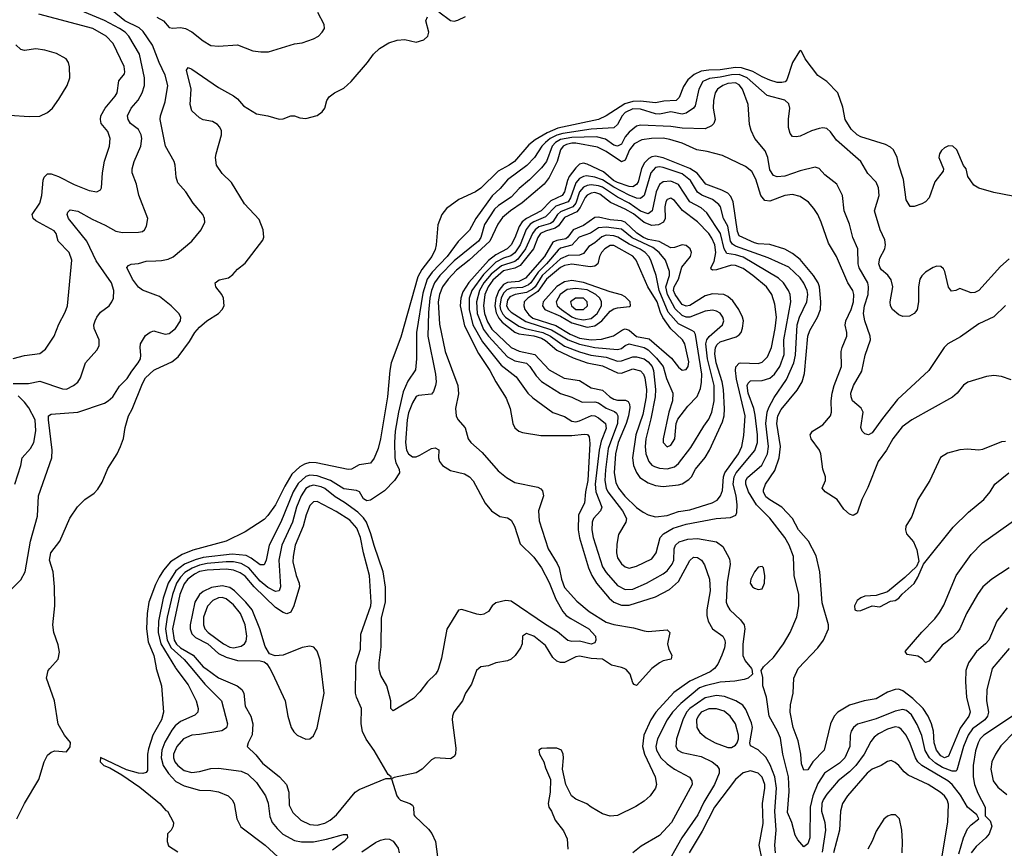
# Model space of a CAD drawing. Header units: inches. Extents: x 884549 to 1028252, y 526810 to 653624.
# Tile 221 of 256: x 959284 to 964464, y 569054 to 573416. Entities that reach past the tile are written whole.
import ezdxf

# ---------------------------------------------------------------- set-up
doc = ezdxf.new("R2010")
doc.units = ezdxf.units.IN
doc.header["$MEASUREMENT"] = 0
for name, color, linetype in [('A9556', 7, 'Continuous'), ('A9557', 7, 'Continuous'), ('A9566', 7, 'Continuous'), ('A9567', 7, 'Continuous')]:
    doc.layers.add(name, color=color, linetype=linetype)

msp = doc.modelspace()

# ---------------------------------------------------------------- linework, layer by layer
at = {"layer": 'A9556', "color": 5, "elevation": 2120}
for points in [[(959268.7, 569210), (959308.7, 569290), (959384.5, 569415.5), (959413.2, 569510), (959430, 569544.7), (959450, 569560.7), (959470, 569567.7), (959530, 569562.4), (959550, 569588.2), (959550.9, 569610.9), (959519.6, 569650), (959487.3, 569707.3), (959466.6, 569830), (959425.2, 569950), (959434, 569990), (959442.7, 570000)], [(960000, 569677.8), (959983.9, 569650), (959962, 569578), (959957.5, 569550), (959956.7, 569463.3), (959950, 569453.2), (959932.8, 569447.2), (959910, 569449.4), (959846.6, 569466.6), (959710, 569531.5), (959708.2, 569510), (959727.3, 569490), (959758.4, 569478.4), (959821.1, 569441.1), (959915.6, 569375.6), (960000, 569307.1)]]:
    msp.add_lwpolyline(points, dxfattribs=at)
at = {"layer": 'A9557', "color": 5}
for points, elevation in [([(959250, 571501), (959330, 571501.6), (959390, 571512.5), (959510, 571473), (959530, 571470.2), (959568, 571490), (959590, 571507.9), (959604, 571530), (959629.7, 571610), (959690, 571677.1), (959701.5, 571698.5), (959702.8, 571730), (959675.3, 571790), (959674.3, 571810), (959681.1, 571830), (959690, 571850.3), (959710, 571875.6), (959754.8, 571910), (959769.7, 571930), (959777.1, 571950), (959779.8, 571990), (959766.5, 572030), (959686.9, 572146.9), (959637.9, 572250), (959540.7, 572370), (959533.5, 572390), (959537.3, 572402.7), (959550, 572414.7), (959590, 572408.5), (959665, 572365), (959734.2, 572334.2), (959790, 572302.7), (959824.7, 572295.3), (959910, 572296.9), (959930, 572301.2), (959941, 572310), (959951.7, 572328.3), (959957.7, 572370), (959911.3, 572491.3), (959898.7, 572550), (959875.8, 572610), (959875.9, 572630), (959886.5, 572670), (959921.5, 572750), (959926, 572790), (959923.1, 572810), (959910, 572837.7), (959867.8, 572870), (959854.6, 572890), (959851.6, 572910), (959870.6, 572950), (959907, 572993), (959929.3, 573030), (959940.9, 573070), (959940.9, 573110), (959914.5, 573234.5), (959858.5, 573330), (959839.1, 573350), (959810, 573369.6), (959730, 573411.8), (959604.1, 573464.1)], 2160), ([(960000, 573236.7), (959982.2, 573282.2), (959933.5, 573353.5), (959912.4, 573372.4), (959837.2, 573410), (959770, 573463.4)], 2140), ([(959250, 571633.1), (959310, 571647.9), (959390, 571658.4), (959419.2, 571680.8), (959466, 571750), (959490, 571813), (959523.7, 571876.3), (959535.6, 571910), (959558, 572150), (959544.4, 572190), (959487.3, 572250), (959475.7, 572290), (959465, 572305), (959370, 572356.5), (959354.5, 572370), (959349.8, 572390), (959390.5, 572450), (959401.4, 572490), (959408.4, 572571.6), (959413.6, 572586.4), (959430, 572603.9), (959450, 572604.4), (959488.9, 572591.1), (959570, 572548.8), (959650, 572516.5), (959690, 572509.1), (959710, 572520.5), (959714.8, 572530), (959719.9, 572610), (959730, 572671), (959757.3, 572750), (959761, 572790), (959747.7, 572827.7), (959713.6, 572870), (959708.7, 572890), (959711.1, 572910), (959733.5, 572950), (959787.2, 573012.8), (959796.2, 573030), (959806.6, 573093.4), (959836.2, 573130), (959838, 573142), (959834.3, 573170), (959776.9, 573290), (959738.7, 573330), (959668.7, 573370), (959385.3, 573445.3)], 2180), ([(959230, 572913.3), (959334.2, 572905.8), (959390, 572908.8), (959430, 572926.9), (959456.8, 572950), (959490, 572997.7), (959533.3, 573070), (959547.8, 573110), (959546.9, 573166.9), (959540.4, 573190), (959528.4, 573210), (959477.8, 573237.8), (959416.1, 573256.1), (959370, 573262.4), (959310, 573254.2), (959290, 573259.6), (959264.2, 573284.2)], 2220), ([(960000, 571966.3), (959930, 571992.4), (959910, 572007.3), (959878.3, 572050), (959848.5, 572111.5), (959857.2, 572122.8), (959871.3, 572128.7), (959910, 572132.8), (959950, 572144.4), (960000, 572146.5)], 2140), ([(959232.8, 570410), (959290, 570467.2), (959313.5, 570510), (959340.7, 570670), (959377.9, 570802.1), (959382.9, 570910), (959453.5, 571110), (959454.8, 571150), (959435, 571310), (959436, 571330), (959450, 571340.2), (959590.8, 571349.2), (959730, 571397.6), (959750, 571408.7), (959773.6, 571430), (959810, 571486.7), (959850, 571527.9), (959873.7, 571566.3), (959908.4, 571610), (959919.5, 571630), (959922, 571650), (959917.7, 571690), (959920.6, 571710), (959947, 571753), (959970, 571770.2), (959990, 571778.2), (960000, 571775.2)], 2140), ([(959442.7, 570000), (959486, 570050), (959492.9, 570087.1), (959485.9, 570125.9), (959464.7, 570190), (959458.4, 570230), (959469.6, 570330.4), (959468.2, 570430), (959461.1, 570510), (959441.8, 570570), (959447.3, 570610), (959494.8, 570670), (959548.6, 570791.4), (959588.5, 570851.6), (959627, 570890), (959676.1, 570923.9), (959695.2, 570944.8), (959718.1, 570981.9), (959747.2, 571052.8), (959796.2, 571130), (959814, 571170), (959829.6, 571210.4), (959838.4, 571270), (959856.3, 571330), (959875.2, 571364.8), (959930, 571501.5), (959945.5, 571530), (959990, 571571.2), (960000, 571575.9)], 2120), ([(959258.5, 570970), (959289.8, 571069.8), (959298, 571110), (959340.8, 571159.2), (959358.1, 571190), (959369.2, 571250.8), (959364.8, 571310), (959332.9, 571372.9), (959310, 571403.1), (959276, 571436)], 2160), ([(960000, 570445.9), (959998, 570442), (959963, 570350), (959954.8, 570290), (959951.4, 570210), (959961, 570141), (959990.2, 570069.8), (960000, 570014.3)], 2120)]:
    msp.add_lwpolyline(points, dxfattribs=dict(at, elevation=elevation))
at = {"layer": 'A9566', "color": 5}
for points, elevation in [([(960002.8, 570000), (960030.3, 569910), (960040.3, 569770), (960030, 569729.6), (960000, 569677.8)], 2120), ([(960105.8, 570000), (960170, 569914), (960213.1, 569830), (960223.8, 569790), (960220.7, 569770), (960205.6, 569754.4), (960130, 569720.8), (960101.8, 569698.2), (960084.1, 569675.9), (960047.8, 569612.2), (960032.8, 569570), (960027.8, 569530), (960038.9, 569490), (960067.2, 569447.2), (960105.7, 569405.7), (960150, 569382.6), (960230, 569360.1), (960290, 569358.7), (960330, 569351.8), (960381.3, 569330), (960402.6, 569310), (960412.7, 569290), (960426.3, 569210), (960447.8, 569167.8), (960576.2, 569070), (960642, 569010)], 2140), ([(960189.9, 570000), (960258.7, 569918.7), (960346.6, 569830), (960378, 569710), (960372.2, 569687.8), (960347.3, 569672.7), (960230, 569652.5), (960190, 569649.9), (960146.3, 569630), (960110.7, 569590), (960093.9, 569550), (960093, 569530), (960100.7, 569510), (960115.5, 569490), (960150, 569464.5), (960190, 569453), (960230, 569458.2), (960290, 569474.3), (960330, 569475.3), (960450, 569460.1), (960484.4, 569444.4), (960530, 569401.1), (960577.8, 569330), (960591.7, 569291.7), (960600.7, 569220.7), (960612.3, 569190), (960638.1, 569158.1), (960669.2, 569129.2), (960730, 569094.7), (960767.4, 569087.4), (960830, 569088), (960898.5, 569101.5), (960987, 569127), (961007.1, 569127.1), (961008.7, 569110), (960991.3, 569090), (960930, 569044.1)], 2160), ([(960263.7, 570000), (960330, 569951.3), (960428.2, 569910), (960452.1, 569890), (960463.3, 569870), (960470, 569801.6), (960500.1, 569750), (960510.6, 569710), (960508.2, 569651.8), (960486, 569610), (960481.5, 569590), (960526.4, 569546.4), (960562, 569502), (960651.8, 569430), (960688.7, 569390), (960700.4, 569350), (960702, 569282), (960722.1, 569242.1), (960762.9, 569202.9), (960810, 569178.7), (960850, 569175.5), (960890, 569185.7), (960918.4, 569201.6), (960951.3, 569230), (961050, 569349.1), (961070, 569364.2), (961210, 569421.6), (961238, 569422), (961238, 569430), (961222, 569442), (961150, 569568.3), (961107.7, 569627.7), (961088.1, 569668.1), (961081.3, 569710), (961083.2, 569790), (961056.1, 569850), (961051.6, 569870), (961052.5, 570000)], 2180), ([(960599.5, 570000), (960614.6, 569974.6), (960681.2, 569830), (960694.4, 569750), (960712.8, 569690), (960726.5, 569666.5), (960744, 569650), (960790, 569628.1), (960810, 569630.3), (960830, 569646.7), (960850, 569688.4), (960885.4, 569870), (960870.4, 570000)], 2220), ([(961486.9, 570000), (961483.8, 569990), (961472.1, 569970), (961429, 569930), (961390, 569877), (961356.5, 569843.5), (961250, 569777.2), (961237.2, 569790), (961237.4, 569830), (961216.4, 569910), (961184.3, 569964.3), (961176.8, 569990), (961176.3, 570000)], 2160), ([(961699.5, 570000), (961688.2, 569990), (961662, 569918), (961629, 569870), (961614.3, 569830), (961567.6, 569770), (961561.8, 569750), (961560.2, 569730), (961578.6, 569581.4), (961576.5, 569550), (961570, 569538), (961550, 569525.4), (961470, 569529.7), (961450, 569520.5), (961402, 569470), (961370, 569450.9), (961253.7, 569426.3), (961241, 569419), (961269.2, 569330), (961277.4, 569317.4), (961287.7, 569307.7), (961336.3, 569290), (961350, 569280.4), (961356.5, 569270), (961358.5, 569230), (961362.6, 569222.6), (961434.3, 569154.3), (961452, 569132), (961471.8, 569090), (961483.2, 569010)], 2180), ([(962938.9, 570000), (962916.6, 569983.4), (962810, 569933.3), (962725.3, 569874.7), (962630.5, 569770), (962604.2, 569730), (962568.1, 569650), (962560.6, 569590), (962572, 569550), (962627.3, 569430), (962634.2, 569390), (962629.2, 569370), (962601.3, 569330), (962570, 569301.5), (962526.6, 569273.4), (962430, 569227), (962390, 569222.5), (962350, 569235), (962291.3, 569270), (962268.8, 569288.8), (962210, 569312.6), (962186.6, 569330), (962156.8, 569390), (962139.7, 569470), (962146, 569530), (962143.6, 569550), (962134.5, 569570), (962110, 569580.7), (962058, 569582), (962030, 569579.3), (962016, 569570), (962019.1, 569550), (962042.4, 569510), (962050, 569478), (962076.1, 569416.1), (962075.3, 569350), (962063.8, 569290), (962068.4, 569270), (962081.6, 569250), (962101.6, 569201.6), (962145.5, 569145.5), (962164.8, 569104.8), (962168.7, 569050)], 2220), ([(962609.5, 570000), (962530, 569910.9), (962516.4, 569916.4), (962510, 569924.5), (962495.8, 569970), (962475.6, 569995.6), (962464.8, 570000)], 2180), ([(963134.6, 570000), (963137, 569997), (963139.1, 569970), (963117.3, 569950), (963096.5, 569943.5), (963046.5, 569933.5), (962970, 569928.1), (962890, 569909.6), (962861.5, 569898.5), (962763, 569817), (962719, 569770), (962690.6, 569730), (962640.3, 569630), (962631.3, 569590), (962634, 569570), (962657.4, 569530), (962690, 569498.5), (962730, 569471), (962808.8, 569428.8), (962821.2, 569410), (962821.4, 569390), (962712.7, 569190), (962650, 569122), (962554.4, 569065.6), (962510, 569029.7)], 2240), ([(964401, 570000), (964400.6, 569999.4), (964372.7, 569890), (964371.6, 569830), (964381, 569770), (964376.8, 569750), (964361.5, 569730), (964297.5, 569682.5), (964273.7, 569650), (964250.3, 569590), (964215.3, 569464.7), (964210, 569460.2), (964190, 569459.9), (964139.8, 569479.8), (964102, 569502), (964071.7, 569530), (964048.9, 569568.9), (964030, 569648.7), (964006.4, 569706.4), (963976.6, 569756.6), (963950, 569779.4), (963930, 569784.1), (963890, 569776.6), (963790, 569735.1), (963692.4, 569707.6), (963670.9, 569690), (963658.6, 569670), (963653.3, 569650), (963651.4, 569590), (963625, 569530), (963597.7, 569502.3), (963518.8, 569450), (963484, 569396), (963457.5, 569330), (963443, 569270), (963440.6, 569110), (963430, 569078.3), (963410, 569062), (963378, 569098), (963363.9, 569123.9), (963347.2, 569190), (963323.3, 569243.3), (963332.9, 569352.9), (963329.5, 569430), (963299.4, 569550), (963286.5, 569633.5), (963271.7, 569670), (963227, 569750), (963214.2, 569850), (963194.6, 569910), (963193.6, 569953.6), (963186, 569990), (963192.2, 570000)], 2240), ([(964266.1, 570000), (964262.6, 569990), (964259.8, 569930), (964265.9, 569850), (964285.1, 569770), (964277.3, 569750), (964232.9, 569687.1), (964170, 569539.9), (964150, 569530.4), (964130, 569541.1), (964108.2, 569570), (964095.5, 569610), (964091.2, 569671.2), (964082, 569710), (964064.3, 569750), (964037.7, 569790), (963983, 569843), (963930, 569883.7), (963910, 569892.1), (963890.6, 569890.6), (963850, 569875.2), (963790, 569840.2), (963726.8, 569830), (963650, 569808.4), (963588, 569770), (963569.4, 569750), (963550.8, 569710), (963517.2, 569570), (963457.6, 569510), (963430, 569466.9), (963410, 569464.7), (963397.9, 569497.9), (963393.2, 569550), (963379.4, 569619.4), (963353.1, 569690), (963337.9, 569770), (963340.2, 569810), (963353.1, 569870), (963357.6, 569950), (963379.5, 570000)], 2220), ([(963260.4, 569030), (963257.3, 569070), (963263.8, 569150), (963256.9, 569250), (963265.6, 569370), (963257, 569430), (963233.1, 569493.1), (963210, 569533.6), (963170, 569572.5), (963130, 569593.3), (963125.9, 569610), (963139.6, 569690), (963135, 569715), (963105.3, 569785.3), (963088.1, 569808.1), (963051.9, 569830), (962992.8, 569852.8), (962950, 569858.6), (962890, 569846), (962810.1, 569790), (962792, 569770), (962772.7, 569730), (962739.8, 569630), (962735.8, 569590), (962747.3, 569570), (962770, 569558.1), (962870, 569537.5), (962928.1, 569510), (962952.2, 569490), (962958.9, 569478.9), (962963.8, 569470), (962964.2, 569450), (962940.3, 569390), (962883.8, 569296.2), (962851.4, 569230), (962767.2, 569110), (962675.8, 568944.2)], 2260), ([(964507.7, 569750), (964357.4, 569650), (964337.1, 569630), (964326.4, 569610), (964313.6, 569566.4), (964299.9, 569490), (964300.1, 569430), (964308.2, 569390), (964324.4, 569344.4), (964363, 569270), (964364.2, 569224.2), (964390, 569198), (964398.8, 569170), (964384.3, 569130), (964368.1, 569110), (964315.8, 569064.2), (964289.4, 569030.6)], 2260), ([(964225.6, 569025.6), (964249.3, 569110), (964270, 569155.9), (964290, 569178.2), (964329.7, 569210), (964319.7, 569230), (964270, 569270.5), (964234.5, 569334.5), (964190, 569390.8), (964166.9, 569410), (964030.2, 569490.2), (964008.7, 569508.7), (963996.8, 569530), (963970, 569606.6), (963947.6, 569650), (963921, 569681), (963910, 569689.2), (963890, 569693.9), (963850, 569680.4), (963803.1, 569656.9), (963780.1, 569639.9), (963762.9, 569617.1), (963727.6, 569550), (963683.6, 569490), (963650, 569455.9), (963590.7, 569410), (963530, 569339.9), (963511, 569310), (963504.7, 569290), (963503.2, 569250), (963520.2, 569190), (963523.5, 569150), (963505.7, 569034.3)], 2260), ([(964520.9, 569670), (964446, 569594), (964417.4, 569550), (964398.5, 569510), (964392.8, 569470), (964406.4, 569410), (964430, 569376.2), (964477.6, 569337.6)], 2280), ([(964133.4, 568993.4), (964167.6, 569192.5), (964170, 569286), (964163.2, 569310), (964149.8, 569330), (964127.6, 569350), (964064.5, 569390), (963959.3, 569439.3), (963937, 569457), (963909.8, 569490), (963890, 569506.6), (963870, 569516.1), (963850, 569510.9), (963816.9, 569490), (963770.1, 569469.9), (963742.2, 569450), (963639.8, 569330), (963613.8, 569290), (963602.9, 569250), (963596.9, 569150), (963565.1, 569030)], 2280), ([(963190, 568993.1), (963174.2, 569070), (963195.6, 569184.4), (963191.6, 569290), (963204.9, 569370), (963204, 569390), (963190, 569428.1), (963170, 569449.2), (963130, 569462.3), (963090, 569451.4), (963050, 569417), (962939.9, 569270), (962875.2, 569144.8), (962806.3, 569030)], 2280), ([(960000, 569307.1), (960021, 569290), (960053.7, 569253.7), (960062, 569250), (960094, 569190), (960092, 569170), (960082, 569150), (960062, 569130), (960059.5, 569090), (960067.5, 569067.5), (960115.8, 569035.8)], 2120), ([(963927.4, 569030), (963929.1, 569089.1), (963924.6, 569150), (963912.5, 569210), (963891.5, 569230), (963870, 569230.6), (963850, 569222.8), (963830, 569207.6), (963790, 569144.7), (963769.1, 569090.9), (963745.6, 569050)], 2320), ([(961084.9, 569035.1), (961155.8, 569084.2), (961182.6, 569097.4), (961210, 569103.9), (961230, 569101.4), (961250, 569091.2), (961275.1, 569055.1), (961280.7, 569030)], 2160)]:
    msp.add_lwpolyline(points, dxfattribs=dict(at, elevation=elevation))
at = {"layer": 'A9566', "color": 5, "elevation": 2280}
msp.add_lwpolyline([(962950, 569789.1), (962910, 569788.3), (962870.1, 569770), (962853, 569750), (962844.6, 569730), (962847.2, 569690), (962863.1, 569663.1), (962895.9, 569635.9), (962942.8, 569610), (963010, 569584.6), (963030, 569584.2), (963050, 569596.4), (963059.5, 569610), (963066.9, 569630), (963066.5, 569650), (963049.4, 569710), (963021.8, 569750), (962990, 569775.1)], close=True, dxfattribs=at)
at = {"layer": 'A9567', "color": 5}
for points, elevation in [([(961490, 573456.8), (961550, 573411.5), (961570, 573408.4), (961590, 573412.8), (961630, 573433)], 2120), ([(960000, 571575.9), (960084.5, 571615.5), (960118.6, 571641.4), (960177.9, 571722.1), (960206.4, 571770), (960230, 571797.5), (960268.5, 571831.5), (960330.2, 571869.7), (960349.3, 571890), (960359.5, 571910), (960356.8, 571950), (960348.5, 571968.5), (960316.9, 572010), (960312.3, 572030), (960334, 572046), (960382.8, 572057.2), (960406.2, 572073.8), (960430, 572102), (960470, 572134.9), (960564.2, 572255.8), (960568.5, 572271.5), (960565.1, 572310), (960544, 572364), (960466.7, 572446.7), (960398.2, 572558.2), (960350, 572606.3), (960320.3, 572650), (960314, 572690), (960317.2, 572710), (960346.6, 572810), (960346, 572830), (960336.9, 572850), (960324.1, 572864.1), (960299.5, 572879.5), (960250, 572888.5), (960230, 572898.4), (960190, 572935.3), (960182, 572970), (960186.6, 573050), (960162.4, 573150), (960170, 573164), (960190, 573154.6), (960330, 573058.4), (960410, 573015.5), (960430, 572999.1), (960461.6, 572961.6), (960530, 572920.5), (960590, 572910.3), (960650, 572892), (960670, 572893.7), (960711, 572909), (960730, 572909.1), (960758.6, 572898.6), (960790, 572895.3), (960850, 572911.4), (960875.9, 572930), (960889.9, 572950), (960899.8, 572990), (960912.3, 573010), (960939.7, 573030), (960990, 573056.2), (961028.6, 573090), (961114.6, 573190), (961144.9, 573235.1), (961176.6, 573263.4), (961226.2, 573293.8), (961270, 573307.9), (961310, 573311.4), (961370, 573298), (961410, 573310.4), (961430.9, 573330), (961436.4, 573350), (961421.8, 573410), (961429.9, 573430.1)], 2120), ([(960006, 573430), (960040.2, 573410), (960070, 573375.2), (960090, 573370.8), (960130, 573374.5), (960156.9, 573370), (960190, 573351.6), (960250, 573304.9), (960290, 573280.5), (960330, 573275.9), (960430, 573283.2), (960510, 573251.8), (960553.5, 573246.5), (960592.5, 573247.5), (960730, 573288), (960770, 573294), (960830, 573315.8), (960857, 573330), (960876.2, 573350), (960887.6, 573370), (960886.6, 573390), (960853.1, 573453.1)], 2140), ([(964510, 572487.4), (964410, 572507), (964330, 572529.6), (964304.1, 572544.1), (964272.3, 572590), (964263.7, 572630), (964250, 572649.2), (964215.4, 572730), (964194.5, 572750), (964170, 572752.3), (964150, 572742), (964133.2, 572726.8), (964124, 572710), (964120.7, 572690), (964144.6, 572630), (964142, 572618), (964098.3, 572561.7), (964070, 572478.4), (964050, 572456.2), (964030, 572446.6), (963990, 572432.3), (963970, 572433.2), (963948.2, 572468.2), (963933.8, 572573.8), (963909.1, 572650), (963901.5, 572690), (963880.7, 572730), (963865.5, 572745.5), (963839.6, 572759.6), (963710, 572799.9), (963690, 572810.5), (963658.8, 572838.8), (963626.7, 572890), (963614.9, 572954.9), (963588.3, 573030), (963530, 573089.8), (963482.6, 573122.6), (963416.8, 573210), (963397, 573250), (963390, 573253.3), (963386.9, 573250), (963350, 573191), (963319.9, 573100.1), (963310.8, 573089.2), (963294.6, 573085.4), (963270, 573085.8), (963230, 573098), (963190, 573114.2), (963142.3, 573142.3), (963082, 573162), (963050, 573163.7), (962970, 573151.6), (962909.1, 573150.9), (962870, 573145.1), (962832.8, 573127.2), (962800.3, 573099.7), (962776, 573064), (962754.3, 573005.7), (962738.5, 572990), (962673.8, 572986.2), (962630, 572977.7), (962550, 572987.8), (962510, 572985.8), (962467.9, 572972.1), (962370, 572909.2), (962329.2, 572890), (962115.4, 572844.6), (962059.7, 572820.3), (961996.4, 572783.6), (961962.7, 572757.3), (961887.6, 572670), (961860.1, 572650), (961801.4, 572618.6), (961710, 572528.5), (961682, 572510), (961594.9, 572470), (961530, 572422.6), (961505.6, 572390), (961484.6, 572335.4), (961476.2, 572230), (961470, 572205.7), (961452.1, 572170), (961399.5, 572100.5), (961378.6, 572061.4), (961290, 571745.1), (961238.4, 571610), (961230.8, 571569.2), (961219.8, 571430), (961182.7, 571210), (961170, 571159.3), (961150, 571107.3), (961130, 571080.9), (961070, 571072.7), (961030.4, 571049.6), (961012.2, 571047.8), (960843.2, 571083.2), (960810, 571084.1), (960783.1, 571076.9), (960757.7, 571062.3), (960716.8, 571023.2), (960679, 570961), (960630, 570862.2), (960590, 570806), (960570, 570785.4), (960470, 570719.5), (960370.7, 570670), (960195.9, 570624.1), (960138.6, 570601.4), (960078.1, 570561.9), (960041.2, 570518.8), (960018.3, 570481.7), (960000, 570445.9)], 2120), ([(960000, 572146.5), (960030, 572147.8), (960064.9, 572155.1), (960091.9, 572168.1), (960190, 572250.2), (960238.3, 572310), (960258.7, 572350), (960257.4, 572370), (960248.2, 572390), (960196.9, 572450), (960158.7, 572510), (960117.1, 572557.1), (960106.7, 572586.7), (960103, 572650), (960096.8, 572670), (960051.8, 572750), (960022.8, 572890), (960025.2, 572910), (960050, 572983), (960064.1, 573070), (960050, 573124.2), (960018.3, 573190), (960000, 573236.7)], 2140), ([(964490, 572156.8), (964443.9, 572116.1), (964330, 571990.9), (964310, 571980.3), (964290, 571977.6), (964230, 572000.7), (964210, 571989.6), (964186, 571986), (964170, 572008.7), (964151.5, 572090), (964144.2, 572104.2), (964130, 572117), (964110, 572118.7), (964090, 572111.1), (964050, 572087.4), (964030, 572066.9), (964020.6, 572050), (964012.5, 572010), (964013.5, 571930), (964005.2, 571890), (963999.4, 571880.6), (963990.7, 571869.3), (963965.2, 571854.8), (963930, 571852.9), (963910, 571861.7), (963877.1, 571890), (963865.4, 571910), (963863.6, 571930), (963878.2, 572010), (963870, 572046.4), (963851.2, 572071.2), (963819, 572099), (963810.5, 572110), (963804.5, 572130), (963810, 572160.3), (963835.8, 572210), (963839.9, 572230), (963836.4, 572256.4), (963810.7, 572310), (963781.8, 572410), (963805.9, 572490), (963802.6, 572530), (963790, 572560.5), (963746.8, 572606.8), (963708.8, 572670), (963582, 572782), (963550, 572825.6), (963530, 572843.1), (963510, 572846.3), (963490, 572843.2), (963450, 572831.5), (963390, 572803.5), (963370, 572798.7), (963350, 572800.5), (963337.1, 572817.1), (963329.1, 572849.1), (963328.3, 572891.7), (963336.8, 572950), (963330, 572972.4), (963310, 572992.2), (963216.3, 573016.3), (963112.2, 573110), (963070, 573126.7), (963030, 573126.3), (962970, 573112.8), (962913.9, 573106.1), (962877.8, 573090), (962857.3, 573050), (962837.4, 572962.6), (962828.8, 572950), (962790, 572924.6), (962770, 572918.6), (962709.2, 572930.8), (962650, 572918.1), (962630, 572920.2), (962550, 572945.1), (962510, 572947.1), (962470, 572927.7), (962454.4, 572910), (962430, 572865), (962410, 572847), (962290, 572839.1), (962142.5, 572817.5), (962110, 572808.7), (962075, 572790), (962049.8, 572770), (962030.7, 572750), (961992.3, 572690), (961952, 572648), (961850, 572572.2), (961812.8, 572527.2), (961770, 572488.8), (961684.3, 572370), (961650, 572307.4), (961590.9, 572249.1), (961533.2, 572170), (961453.7, 572086.3), (961427.8, 572050), (961404.4, 571975.5), (961372.1, 571770), (961371.8, 571630), (961366.4, 571573.6), (961326.8, 571513.2), (961302.4, 571457.6), (961276.9, 571350), (961260.2, 571250), (961255.7, 571190), (961257.2, 571110), (961262.8, 571082.8), (961280.1, 571050), (961282.6, 571030), (961256.4, 570990), (961203.4, 570936.6), (961130, 570887), (961110, 570883.1), (961093.3, 570893.3), (961071.3, 570930), (961056.9, 570936.9), (960990, 570947.1), (960919.9, 570990), (960850, 571015), (960810, 571017.9), (960790, 571010.5), (960750, 570974.7), (960722.6, 570930), (960658.3, 570770), (960596.9, 570650), (960581.6, 570570), (960570, 570546.2), (960550, 570547.1), (960502.1, 570582.1), (960474.9, 570594.9), (960402.6, 570602.6), (960250, 570585.1), (960206.6, 570573.4), (960150.6, 570549.4), (960106, 570514), (960066.2, 570450), (960039.3, 570370), (960013.7, 570250), (960012.2, 570190), (960027, 570130), (960103.3, 570003.3), (960105.8, 570000)], 2140), ([(964470, 571912.1), (964410, 571852.1), (964330, 571815), (964234, 571746), (964167.4, 571710), (964148.9, 571690), (964067.6, 571570), (963902.6, 571417.4), (963823, 571317), (963770, 571241.4), (963750, 571229.9), (963730, 571235.8), (963716.9, 571250), (963709.7, 571270), (963722.3, 571350), (963711.7, 571371.7), (963666.6, 571410), (963658.4, 571430), (963657.9, 571450), (963670.6, 571490), (963715, 571565), (963731.7, 571650), (963760.2, 571730), (963759.4, 571750), (963729.9, 571830), (963723.8, 571870), (963729.6, 571910), (963748, 571970), (963750.5, 572010), (963745.9, 572030), (963701.7, 572110), (963695.5, 572130), (963693.7, 572210), (963667.1, 572270), (963650, 572338.7), (963621.2, 572410), (963612.7, 572490), (963583.9, 572550), (963519.8, 572599.8), (963490, 572633), (963470, 572640.4), (963390, 572620.2), (963310, 572592.7), (963270, 572588.2), (963250, 572596.4), (963230, 572624.7), (963219.9, 572690), (963206, 572726), (963152.6, 572790), (963132.1, 572832.1), (963124.4, 572864.4), (963117.3, 572970), (963086.4, 573050), (963070, 573073.3), (963050, 573082.7), (963010, 573079.3), (962983.5, 573070), (962955, 573050), (962942.8, 573030), (962934.7, 572990), (962932.3, 572950), (962943, 572890), (962940.1, 572879.9), (962936.5, 572870), (962923.1, 572856.9), (962890, 572841), (962770, 572844.3), (962710, 572853.7), (962550, 572861.2), (962530, 572854.7), (962490, 572823.2), (962470, 572798.4), (962450, 572761.1), (962430, 572749.3), (962410, 572755.6), (962366.4, 572786.4), (962319.6, 572799.6), (962190, 572796.2), (962130, 572784.9), (962103.1, 572770), (962085.7, 572750), (962056.6, 572670), (962030, 572635.8), (961967.3, 572572.7), (961912.9, 572527.1), (961870, 572481.2), (961802.6, 572437.4), (961782.2, 572417.8), (961730, 572338.5), (961711, 572270), (961698.9, 572250), (961570, 572145.9), (961495, 572070), (961467.1, 572030), (961450.7, 571990), (961442.5, 571950), (961435, 571875), (961431.4, 571750), (961471.8, 571550), (961475.1, 571510), (961471.8, 571490), (961460.9, 571459.1), (961450, 571444.5), (961382.3, 571437.7), (961370, 571431.5), (961350, 571399.8), (961330, 571346.4), (961322.1, 571310), (961313.3, 571190), (961320.1, 571150), (961329.1, 571130), (961350, 571114.8), (961370, 571115.3), (961390, 571123), (961450, 571158.3), (961470, 571161.6), (961490, 571152), (961486.8, 571110), (961492.4, 571090), (961509.5, 571070), (961550, 571043.4), (961624.5, 571024.5), (961650, 571010.2), (961670, 570988.9), (961733.7, 570870), (961766.3, 570830), (961810, 570801.5), (961850, 570794.5), (961870, 570780.9), (961886.7, 570750), (961917.5, 570657.5), (961990, 570586.5), (962030, 570531.2), (962070, 570453.2), (962104.9, 570364.9), (962141.2, 570301.2), (962160.2, 570280.2), (962183.5, 570263.5), (962278.2, 570210), (962313.1, 570170), (962316.1, 570150), (962310, 570135.8), (962290, 570128.5), (962230, 570144.1), (962190, 570143.4), (962168.6, 570148.6), (962114.3, 570194.3), (962050, 570232.1), (961870, 570354.5), (961841.9, 570358.1), (961790, 570345.6), (961770, 570329.7), (961750, 570300.9), (961726.1, 570286.1), (961710, 570283.5), (961690, 570287.2), (961610, 570311.6), (961593, 570307), (961531.6, 570208.4), (961504.3, 570055.7), (961486.9, 570000)], 2160), ([(964499.8, 571519.8), (964450, 571537.4), (964410, 571543.5), (964370, 571538.4), (964271.8, 571508.2), (964250, 571491.2), (964216.1, 571450), (964191.8, 571428.2), (963977.7, 571310), (963926.6, 571273.4), (963878.2, 571210), (963845.4, 571150), (963800.5, 571090), (963746.2, 570953.8), (963714.8, 570890), (963690, 570818.4), (963670, 570806), (963650, 570812.6), (963620, 570840), (963586, 570890), (963522, 570930), (963506.3, 570950), (963523.1, 570990), (963524, 571010), (963509.8, 571049.8), (963498.9, 571130), (963492.7, 571150), (963447.5, 571210), (963443.7, 571230), (963455.4, 571250), (963510, 571283.5), (963550.5, 571330), (963555.7, 571350), (963554.1, 571410), (963558.5, 571450), (963569.6, 571490.4), (963608.1, 571590), (963606.7, 571670), (963610.6, 571690), (963635.4, 571750), (963635.8, 571770), (963627.6, 571807.6), (963629.9, 571830), (963659.2, 571890), (963671.2, 571930), (963673.1, 571970), (963668.2, 571990), (963641.3, 572030), (963582, 572170), (963538.7, 572238.7), (963501.3, 572350), (963483.4, 572390), (963462.8, 572422.8), (963434.7, 572454.7), (963390, 572484.6), (963350, 572495.1), (963310, 572491.2), (963230, 572461.3), (963204.6, 572464.6), (963183.6, 572490), (963156.9, 572576.9), (963136.3, 572616.3), (963103.5, 572643.5), (962981.6, 572701.6), (962901.7, 572721.7), (962847.4, 572730), (962770, 572765.7), (962705, 572785), (962670, 572791.8), (962608.7, 572791.3), (962556.9, 572783.1), (962517.6, 572762.4), (962493, 572730), (962470, 572677), (962450, 572666.9), (962370, 572721.9), (962324.7, 572744.7), (962210, 572765.6), (962190, 572766.7), (962160.4, 572759.6), (962142.9, 572750), (962129.3, 572730.7), (962111.4, 572670), (962090, 572623.6), (962070, 572585.2), (962043.4, 572550), (961928.1, 572451.9), (961866.1, 572410), (961825, 572375), (961799.8, 572340.2), (961757.9, 572250), (961649.7, 572150.3), (961582.4, 572097.6), (961538.6, 572050), (961509.2, 572010), (961493.1, 571970), (961486.3, 571930), (961493.6, 571813.6), (961523.1, 571670), (961590.1, 571490.1), (961592.9, 571447.1), (961577.7, 571370), (961581.3, 571330), (961590, 571311.8), (961628.2, 571268.2), (961644.4, 571210), (961657.1, 571190), (961717.5, 571137.5), (961800.9, 571040.9), (961845.2, 571005.2), (961890, 570979.1), (962010, 570955.4), (962026.8, 570946.8), (962035.5, 570935.5), (962040.2, 570910), (962013.4, 570830), (962017.9, 570777.9), (962065.1, 570630), (962112.7, 570552.7), (962122.2, 570530), (962134.2, 570470), (962150, 570426.5), (962215.6, 570355.6), (962280.4, 570300.4), (962370, 570244.5), (962410, 570231.9), (962514.1, 570214.1), (962570, 570198.3), (962590, 570195.9), (962690, 570204.7), (962704.7, 570190), (962693, 570130), (962700.1, 570100.1), (962714.9, 570070), (962711.8, 570050), (962670, 570040.3), (962650, 570030.7), (962610, 570000.6), (962609.5, 570000)], 2180), ([(963379.5, 570000), (963379.6, 570000.4), (963482.7, 570110), (963514, 570150), (963539.5, 570210), (963539.3, 570230), (963505.6, 570345.6), (963494.7, 570510), (963474, 570594), (963433.6, 570670), (963382.2, 570730), (963350.8, 570790), (963294.2, 570850), (963230, 570887.8), (963210, 570904.7), (963198.2, 570930), (963198.3, 570941.7), (963208.7, 570970), (963257.6, 571042.4), (963280.5, 571110), (963286.3, 571170), (963267.3, 571290), (963272.9, 571330), (963290, 571363.5), (963374.8, 571465.2), (963401.8, 571510), (963413.2, 571553.2), (963431, 571750), (963441.1, 571778.9), (963481.2, 571850), (963497.4, 571890), (963499.2, 571930), (963492.3, 572010), (963485, 572030), (963460.1, 572070), (963390, 572153.1), (963350, 572184.7), (963310, 572208.7), (963230, 572233.2), (963170, 572236.3), (963150, 572241.5), (963070, 572278.2), (963061.6, 572301.6), (963037.1, 572457.1), (963025.7, 572485.7), (963010, 572502.8), (962979.2, 572519.2), (962894.5, 572550), (962847.8, 572607.8), (962810, 572632.7), (962670, 572689.5), (962630, 572697.2), (962610, 572694.2), (962594.1, 572685.9), (962570, 572661), (962555.4, 572630), (962537.6, 572562.4), (962530, 572548.4), (962510, 572536.7), (962490, 572538.6), (962430, 572558.2), (962408.2, 572570), (962355.6, 572615.6), (962270, 572655.5), (962250, 572660.7), (962230, 572655.8), (962210, 572636.4), (962175.3, 572590), (962165.9, 572570), (962150.5, 572509.5), (962137.9, 572490), (962078, 572462), (962027.3, 572410), (961950.4, 572369.6), (961928.7, 572351.3), (961912.1, 572327.9), (961890, 572268.1), (961869.4, 572230), (961849.2, 572210), (961790, 572178.7), (961750, 572148.3), (961646.7, 572033.3), (961616.2, 571983.8), (961604.8, 571950), (961601.1, 571910), (961624.8, 571804.7), (961698.3, 571658.3), (961758.5, 571570), (961790, 571509), (961843.5, 571423.5), (961865.2, 571370), (961879.1, 571290), (961890, 571266.7), (961910, 571249.5), (961930, 571242.8), (962026.5, 571226.5), (962190, 571227.8), (962253.6, 571233.6), (962271.5, 571231.5), (962279.8, 571219.8), (962284.1, 571184.1), (962273.9, 570990), (962260.3, 570930), (962255.6, 570870), (962224.2, 570810), (962221.9, 570730), (962229, 570689), (962276.9, 570530), (962293.6, 570490), (962319.5, 570450), (962385.5, 570370), (962409.7, 570349.7), (962450, 570334), (962490, 570334.4), (962630, 570378.1), (962702.8, 570417.2), (962750, 570458.3), (962810, 570568.4), (962830, 570586.4), (962850, 570585.2), (962870.5, 570570.5), (962886.5, 570546.5), (962914.3, 570470), (962916.9, 570410), (962898.7, 570310), (962899.5, 570279.5), (962906.3, 570250), (962930.1, 570210.1), (962984.3, 570170), (962994.6, 570150), (962995.6, 570135.6), (962992.2, 570110), (962978.9, 570070), (962956.8, 570023.2), (962939.5, 570000.5), (962938.9, 570000)], 2220), ([(963192.2, 570000), (963198.4, 570010), (963250, 570058.9), (963302.9, 570130), (963338, 570190), (963372.6, 570272.6), (963383.4, 570330), (963382.7, 570390), (963358.9, 570490), (963355.3, 570590), (963333, 570650), (963310, 570689.9), (963230, 570791.8), (963161.3, 570861.3), (963119.5, 570930), (963104.3, 570970), (963105.4, 570990), (963114.2, 571005.8), (963188.4, 571071.6), (963218.9, 571130), (963224.1, 571170), (963210.5, 571290), (963216.7, 571350), (963225.1, 571374.9), (963253.5, 571426.5), (963318.4, 571521.6), (963357.2, 571610), (963365.2, 571650), (963375.2, 571810), (963386.9, 571850), (963426.3, 571930), (963431.4, 571970), (963427.9, 571990), (963410, 572028.3), (963390, 572057.4), (963330, 572112.8), (963222.7, 572162.7), (963050, 572223.7), (963033.7, 572233.7), (963024.5, 572250), (963010, 572329.1), (962987.6, 572370), (962971.1, 572430), (962963.3, 572443.3), (962930, 572469.5), (962872.7, 572492.7), (962850, 572507.5), (962813.6, 572570), (962770, 572603.8), (962670, 572638.3), (962650, 572640.7), (962630, 572637), (962605.5, 572610), (962570.3, 572489.7), (962550, 572473.9), (962530, 572476.1), (962490, 572492.8), (962410, 572534.2), (962350, 572573.3), (962310, 572587.5), (962266, 572594), (962250, 572590.9), (962230, 572579.4), (962210, 572556.4), (962182.7, 572477.3), (962170, 572456.9), (962105.7, 572434.3), (962050, 572377.6), (961990, 572352.3), (961970, 572338.7), (961949.2, 572310.8), (961918, 572230), (961890, 572188.7), (961867.7, 572172.3), (961830, 572159.9), (961790, 572138.7), (961725, 572075), (961662.9, 571990), (961649.4, 571950), (961648.2, 571890), (961667.8, 571810), (961719.9, 571719.9), (961818, 571598), (961895.6, 571535.6), (961958.3, 571450), (961984.8, 571424.8), (962088.4, 571348.4), (962150, 571327.5), (962190, 571302.3), (962210, 571299.6), (962230, 571304.3), (962291.9, 571331.9), (962310, 571330.1), (962330, 571320.1), (962366.3, 571290), (962370, 571263.5), (962343.5, 571196.5), (962332.4, 571150), (962312.2, 570970), (962315.3, 570930), (962346.9, 570850), (962340.1, 570830), (962302.9, 570790), (962295.8, 570770), (962294.1, 570730), (962301.8, 570690), (962350, 570535.6), (962370, 570506.3), (962430, 570438.3), (962470, 570415.6), (962510, 570418.5), (962581.8, 570450), (962670, 570499.1), (962690, 570514), (962717.2, 570550), (962725.1, 570570), (962728.1, 570630), (962733.7, 570650), (962753, 570667), (962798.6, 570681.4), (962850, 570684.9), (962950, 570667.5), (962983.4, 570643.4), (963018.7, 570578.7), (963021.4, 570550), (963006, 570454), (963001.3, 570350), (963007.5, 570330), (963020.6, 570310), (963076.7, 570256.7), (963095.9, 570230), (963099.5, 570210), (963089.5, 570129.5), (963088.7, 570068.7), (963101.1, 570041.1), (963134.6, 570000)], 2240), ([(960000, 571775.2), (960050, 571760.2), (960070, 571764.1), (960103.9, 571790), (960129.7, 571830), (960131.2, 571850), (960120.7, 571870), (960081.3, 571910), (960019.2, 571959.2), (960000, 571966.3)], 2140), ([(964470, 571195.9), (964450, 571193.4), (964350, 571152.9), (964330, 571149.1), (964270, 571154.7), (964230, 571152.2), (964166.2, 571133.8), (964128.3, 571111.7), (964073.3, 570990), (964008.7, 570890), (963978.6, 570801.4), (963946.8, 570750), (963944.1, 570730), (963949.4, 570710), (963987, 570667), (964005, 570625), (964014.2, 570565.8), (964002.9, 570537.1), (963941.2, 570478.8), (963850, 570404.5), (963790, 570385.2), (963730, 570380.7), (963710, 570373.3), (963690, 570358.4), (963676.3, 570330), (963678, 570310), (963690, 570304.9), (963710, 570306), (963770, 570330.8), (963810, 570326), (963865.4, 570354.6), (963890, 570358.4), (963910, 570370.4), (963927.6, 570392.4), (963990, 570448.5), (964010, 570480.5), (964038.7, 570550), (964195.9, 570744.1), (964276.7, 570823.3), (964356.5, 570890), (964389.8, 570930), (964414, 570970), (964489.1, 571030)], 2220), ([(961176.3, 570000), (961175, 570030), (961185.5, 570114.5), (961188.1, 570268.1), (961208.5, 570350), (961208.9, 570428.9), (961195.7, 570510), (961148.5, 570648.5), (961132.3, 570710), (961108.3, 570770), (961093.1, 570793.1), (961063.5, 570823.5), (960993.9, 570873.9), (960943.6, 570903.6), (960890, 570947.5), (960870, 570956.9), (960830, 570965.1), (960810, 570960.6), (960790, 570947.5), (960764.3, 570910), (960741, 570850), (960719.5, 570770), (960664.1, 570650), (960647.3, 570570), (960656.4, 570430), (960650, 570408.9), (960630, 570405.2), (960590, 570426.1), (960550, 570461.1), (960490.6, 570530.6), (960450, 570553), (960410, 570561.4), (960370, 570562.7), (960270, 570553.9), (960230, 570544.8), (960190.9, 570529.1), (960153.7, 570506.3), (960130, 570482.2), (960109.7, 570450.3), (960088.2, 570390), (960060.5, 570270), (960051.7, 570210), (960059.9, 570150), (960081.1, 570110), (960150, 570047.2), (960189.9, 570000)], 2160), ([(961052.5, 570000), (961052.6, 570010), (961054.5, 570030), (961077.4, 570102.6), (961078.3, 570181.7), (961131.5, 570330), (961134.2, 570350), (961124.9, 570490), (961092.3, 570610), (961078.1, 570690), (961058.7, 570738.7), (961020.9, 570780.9), (960950, 570826.5), (960850, 570879), (960830, 570878.1), (960810, 570858), (960791.4, 570810), (960776.1, 570750), (960733.6, 570650), (960722.2, 570590), (960721.7, 570561.7), (960738.5, 570490), (960754.2, 570450), (960756.1, 570430), (960726.8, 570330), (960710, 570297), (960690, 570288.1), (960670, 570294.7), (960630, 570321.8), (960517.3, 570430), (960470, 570487.1), (960444.3, 570504.3), (960410, 570517.6), (960370, 570523.6), (960270, 570518.5), (960230, 570510.3), (960203.2, 570496.8), (960169.4, 570470.6), (960150, 570445.8), (960126.8, 570390), (960088.2, 570210), (960097.6, 570150), (960109.3, 570129.3), (960129.5, 570110), (960196.9, 570070), (960250, 570010.1), (960263.7, 570000)], 2180), ([(964490.1, 570530), (964398.1, 570470), (964352.1, 570430), (964323.4, 570390), (964266, 570290), (964231.1, 570210), (964216.9, 570190), (964190, 570162.3), (964137, 570123), (964070, 570039.2), (964050, 570031.3), (964031.9, 570051.9), (964010, 570065.4), (963953.9, 570073.9), (963943.1, 570090), (964030, 570191.4), (964098.3, 570261.7), (964124.3, 570295.7), (964145.9, 570334.1), (964211.5, 570490), (964290, 570599.8), (964350, 570662.3), (964531.2, 570790)], 2180), ([(960870.4, 570000), (960865.1, 570045.1), (960850, 570092.6), (960832.3, 570112.3), (960810, 570118.6), (960770, 570111), (960670, 570071.4), (960627.7, 570067.7), (960597.7, 570077.7), (960575.9, 570115.9), (960547.3, 570210), (960506.5, 570310), (960474.3, 570350), (960413.9, 570410), (960390, 570426.4), (960350, 570436.1), (960293.7, 570426.3), (960250, 570405.3), (960230, 570389.9), (960205.4, 570350), (960180.5, 570230), (960180.7, 570210), (960190, 570182.9), (960210, 570162.9), (960274.9, 570130), (960330, 570080.1), (960370, 570060.9), (960430, 570042.6), (960550, 570041.6), (960570, 570036.1), (960584.7, 570024.7), (960599.5, 570000)], 2220), ([(964479.4, 570320.6), (964425, 570250), (964383.1, 570150), (964366.1, 570130), (964317.5, 570090), (964276.3, 570030), (964266.1, 570000)], 2220), ([(962464.8, 570000), (962450, 570006.1), (962397.6, 570017.6), (962350, 570050.3), (962290, 570053.6), (962230, 570064.6), (962210, 570061.4), (962150, 570032.1), (962130, 570031.7), (962110, 570038.5), (962090, 570057.7), (962050, 570121.8), (961989.6, 570170), (961950, 570184.7), (961930.4, 570170), (961927.4, 570130), (961919.5, 570110), (961891.1, 570068.9), (961870.2, 570049.8), (961850, 570040.5), (961790, 570029.7), (961750, 570014.3), (961710.4, 570009.6), (961699.5, 570000)], 2180), ([(964490, 570106.3), (964401, 570000)], 2240), ([(960000, 570014.3), (960002.2, 570002.2), (960002.8, 570000)], 2120)]:
    msp.add_lwpolyline(points, dxfattribs=dict(at, elevation=elevation))
for points, elevation in [([(962710, 572565.1), (962670, 572561.8), (962650, 572548.6), (962632.3, 572510), (962612.4, 572410), (962590, 572393.8), (962550, 572408.6), (962490, 572450), (962430, 572481.7), (962350, 572534.2), (962330, 572541.6), (962290, 572546.2), (962270, 572543.3), (962250, 572533.5), (962230.3, 572509.7), (962209.5, 572450), (962193.9, 572430), (962130, 572405), (962113.3, 572390), (962090, 572352), (962077, 572343), (962015.2, 572324.8), (961996.4, 572310), (961982.9, 572290), (961946.1, 572210), (961904.8, 572155.2), (961890, 572143.7), (961819, 572121), (961764.4, 572075.6), (961726.9, 572030), (961702.7, 571990), (961687.2, 571930), (961691.4, 571870), (961725.1, 571785.1), (961750, 571749.4), (961850, 571641.9), (961890, 571620.1), (961950, 571608), (961969, 571590), (962001.1, 571541.1), (962030, 571510.7), (962130, 571448.9), (962190, 571429.5), (962243.1, 571403.1), (962310, 571403.7), (962330, 571398.7), (962370, 571371.6), (962413.5, 571353.5), (962424.1, 571344.1), (962431.2, 571330), (962429, 571290), (962380.5, 571159.5), (962366, 571046), (962363.6, 570990), (962370, 570950), (962378.9, 570930), (962455.7, 570830), (962477.4, 570790), (962474, 570770), (962434.5, 570705.5), (962425.5, 570654.5), (962423.4, 570610), (962430, 570583.6), (962450, 570551), (962470, 570536.3), (962490, 570529.5), (962530, 570539.1), (962610, 570578.3), (962632.5, 570610), (962653.2, 570690), (962671.2, 570710), (962721.6, 570738.4), (962790, 570761), (962949, 570790), (963023.8, 570796.2), (963051.9, 570808.1), (963058, 570822), (963058.5, 570861.5), (963053.6, 570910), (963038.1, 570970), (963042.7, 571010), (963054.3, 571030), (963152.3, 571147.7), (963166.4, 571190), (963166.7, 571230), (963153.9, 571333.9), (963146.1, 571370), (963117, 571450), (963111.7, 571490), (963116.6, 571503.4), (963130, 571515.6), (963190, 571516.2), (963230, 571528.5), (963256, 571550), (963283.1, 571590), (963305.7, 571654.3), (963304.9, 571730), (963341.9, 571930), (963338.5, 571970), (963329.4, 571990), (963302.6, 572030), (963275.9, 572055.9), (963090, 572165.9), (963050, 572178), (963004.6, 572184.6), (962990, 572208.9), (962971.1, 572291.1), (962899.4, 572399.4), (962870, 572426.1), (962810, 572457.5), (962750, 572548.2)], 2260), ([(962310, 572505.4), (962290, 572503.1), (962270, 572492.4), (962259.8, 572480.2), (962232.8, 572427.2), (962214.9, 572405.1), (962150, 572374.5), (962118.2, 572330), (962102, 572318), (962050, 572303.3), (962024.2, 572290), (962010.6, 572270), (961986.9, 572210), (961917.3, 572122.7), (961890, 572108.5), (961830, 572094), (961774.4, 572045.6), (961748.7, 572010), (961732.2, 571970), (961723.7, 571910), (961729.1, 571870), (961745.2, 571825.2), (961767.4, 571787.4), (961870.8, 571690.8), (961911.3, 571671.3), (961994, 571654), (962070, 571573.2), (962148.5, 571528.5), (962230, 571516.4), (962290, 571478.7), (962350, 571466.4), (962389.8, 571429.8), (962410, 571417.7), (962430, 571412.6), (962472.3, 571412.3), (962485.8, 571405.8), (962492.8, 571392.8), (962494.1, 571374.1), (962487.8, 571330), (962475.3, 571290), (962432.4, 571190), (962418.8, 571130), (962411.6, 571030), (962419.8, 570979.8), (962434.6, 570950), (962468.4, 570908.4), (962530, 570848), (962563.8, 570823.8), (962590, 570810.1), (962630, 570799), (962690, 570806.7), (962750, 570826.5), (962810, 570836.6), (962926.9, 570873.1), (962953.2, 570886.8), (962970.9, 570909.1), (962981.7, 570938.3), (962987.6, 571010), (962994.3, 571030), (963065.5, 571130), (963082.7, 571170), (963093.5, 571226.5), (963100.5, 571330), (963056.1, 571523.9), (963049.7, 571570), (963051.8, 571588.2), (963070, 571608.4), (963078, 571610), (963170, 571605.2), (963190, 571613.4), (963218, 571642), (963239.6, 571690), (963259, 571790), (963265.3, 571850), (963257.6, 571917.6), (963240.7, 571970), (963212.9, 572010), (963142.2, 572070), (963090, 572106.7), (963050, 572122.8), (963030, 572123.7), (962950, 572098.6), (962930, 572097.7), (962922.9, 572102.9), (962920.4, 572110), (962937.3, 572142.8), (962946.4, 572190), (962941.5, 572230), (962926.5, 572266.5), (962909.6, 572290), (962850, 572352.6), (962771.5, 572411.5), (962730, 572463.4), (962719.8, 572470), (962710, 572475.7), (962690.4, 572470), (962683.7, 572456.3), (962678.8, 572430), (962680.9, 572370), (962671.1, 572350), (962644.4, 572335.6), (962610, 572331.8), (962570, 572348.6), (962513.1, 572393.1), (962470, 572418.4), (962393, 572453), (962337.1, 572497.1)], 2280), ([(962330, 572376.7), (962310, 572374), (962250, 572332.6), (962195.8, 572310), (962168.2, 572271.8), (962156.9, 572263.1), (962110, 572253.5), (962090, 572244.8), (962045.4, 572170), (961945.1, 572054.9), (961910, 572038.1), (961850, 572032.7), (961830, 572021.7), (961804.7, 571990), (961788.8, 571950), (961784.3, 571910), (961791.9, 571871.9), (961804.8, 571844.8), (961823.1, 571823.1), (961890, 571771.7), (961910, 571762.2), (961990, 571750.9), (962030, 571738.6), (962050, 571727), (962110, 571676.6), (962196.1, 571636.2), (962270, 571609.4), (962350, 571594.6), (962430, 571557.1), (962450, 571555.6), (962510, 571578), (962550, 571568.2), (962566.3, 571550), (962573.7, 571530), (962581.5, 571470), (962580.8, 571430), (962563, 571337), (962526.3, 571230), (962507.6, 571110), (962513.2, 571070), (962530, 571031.6), (962546.7, 571006.7), (962590, 570977.7), (962630, 570964.7), (962670, 570958.3), (962750, 570967.7), (962770, 570972.4), (962804.5, 570995.5), (962818.1, 571010), (962839.6, 571050), (962890, 571111.8), (962913.2, 571150), (962981.6, 571298.4), (962989.9, 571330.1), (962992.1, 571367.9), (962987.7, 571470), (962980.9, 571510), (962947.8, 571610), (962942.3, 571657.7), (962944.8, 571690), (962953.5, 571706.5), (962970, 571720.6), (963054, 571746), (963070, 571756.6), (963080.2, 571770), (963087.5, 571792.5), (963091.9, 571830), (963087.9, 571850), (963068.4, 571890), (963035.6, 571935.6), (963010, 571959.3), (962989.1, 571969.2), (962930, 571972.1), (962890, 571962.6), (962810, 571910.8), (962790, 571907.4), (962770, 571916.5), (962764, 571924), (962732.3, 571970), (962724.5, 571990), (962727.2, 572010), (962749.5, 572050), (962767.5, 572112.5), (962814.1, 572170), (962819, 572190), (962812.4, 572210), (962790, 572227.8), (962770, 572230.4), (962730, 572216.1), (962710, 572215.6), (962648.2, 572248.2), (962590, 572259.3), (962566.2, 572270), (962531.8, 572291.8), (962470, 572350.1), (962450, 572357.4), (962390, 572362.3)], 2320), ([(962370, 572324.2), (962330, 572320.9), (962287.5, 572292.5), (962228.4, 572271.6), (962190, 572228.7), (962130, 572213.3), (962116.6, 572203.4), (962055.4, 572130), (962012.7, 572087.3), (961972.9, 572030), (961960.6, 572019.4), (961930, 572006.9), (961870, 572002.7), (961846.6, 571993.4), (961830, 571976.3), (961816.9, 571950), (961810.6, 571910), (961814.5, 571890), (961826, 571866), (961840.3, 571850), (961910, 571802.9), (961944.2, 571790), (962036.6, 571770), (962076.2, 571750), (962150, 571697.7), (962230, 571667.6), (962289.9, 571649.9), (962370, 571639.2), (962430, 571618), (962450, 571620.1), (962510, 571640.7), (962530, 571641.7), (962570, 571630.1), (962590, 571614.6), (962611, 571590), (962619.5, 571570), (962630.1, 571469.9), (962627.2, 571430), (962605.5, 571314.5), (962578.3, 571210), (962574.7, 571170), (962579.1, 571130), (962593.4, 571090), (962610, 571070.2), (962623.3, 571063.3), (962650, 571055), (962690, 571052.2), (962730, 571061.3), (962750, 571079.8), (962815.5, 571164.5), (962883.3, 571276.7), (962910, 571313), (962926.3, 571350), (962937.2, 571410), (962938.5, 571490), (962902.6, 571630), (962894.3, 571710), (962899.6, 571730), (962911.9, 571748.1), (962981.9, 571810), (962988.5, 571830), (962984.1, 571850), (962970, 571870.5), (962950, 571882.2), (962930, 571886.7), (962890, 571881.4), (962810.6, 571849.4), (962790, 571850.5), (962770, 571858.3), (962733.5, 571893.5), (962692.1, 571970), (962684.5, 572010), (962702.7, 572070), (962702.7, 572090), (962682.4, 572150), (962648.6, 572190), (962616, 572216), (962507.2, 572267.2), (962450, 572312.8)], 2340), ([(962370, 572281.4), (962347.7, 572272.3), (962310, 572241.2), (962278.1, 572221.9), (962250, 572184.3), (962230, 572175.8), (962170, 572174.1), (962130, 572156.2), (962033.6, 572070), (961995.6, 572010), (961982.7, 571997.3), (961950, 571980.6), (961890.3, 571969.7), (961863.4, 571956.6), (961850, 571938.9), (961846.3, 571910), (961855.1, 571890), (961870, 571875.6), (961947.7, 571827.7), (962082.8, 571782.8), (962170, 571730.8), (962230, 571707.6), (962310.2, 571689.8), (962430, 571679), (962450, 571685.5), (962470, 571701.6), (962490, 571709.7), (962570, 571690.1), (962590, 571677.9), (962634.8, 571634.8), (962669.2, 571590), (962687.8, 571527.8), (962720.1, 571450), (962718.5, 571410), (962699.7, 571350), (962669.5, 571210), (962670.2, 571190), (962690, 571167.7), (962710, 571176.1), (962731.2, 571210), (962738.5, 571290), (962746.8, 571313.2), (962798.6, 571381.4), (962848.5, 571431.5), (962865.6, 571474.4), (962871.8, 571508.2), (962872.5, 571550), (962839.1, 571759.1), (962832.6, 571772.6), (962820.5, 571780.5), (962750, 571814.1), (962696.8, 571876.8), (962648.2, 571990), (962632.6, 572070), (962605.5, 572150), (962594.5, 572170), (962575, 572190), (962547.9, 572207.9), (962490, 572234.1), (962431.5, 572271.5), (962410, 572278.9)], 2360), ([(962410, 572226.8), (962390, 572226.7), (962363.1, 572210), (962345.2, 572190), (962335.2, 572170), (962325.8, 572130), (962310, 572118), (962285.7, 572114.3), (962190, 572128.7), (962150, 572121.8), (962130, 572111.4), (962055.8, 572050), (962010, 571984.6), (961958.2, 571950), (961938, 571930), (961935.9, 571910), (961942.7, 571890), (961962.6, 571862.6), (961984.2, 571844.2), (962105.5, 571805.5), (962180.3, 571760.3), (962230, 571738.9), (962290, 571730.5), (962345.1, 571734.9), (962407.5, 571752.5), (962456.2, 571783.7), (962470, 571788), (962490, 571781.7), (962530, 571747.4), (962595.8, 571735.8), (962714.4, 571634.4), (962750, 571586.3), (962770, 571571.7), (962790, 571573.8), (962800.8, 571590), (962805.3, 571614.7), (962783, 571710), (962770.9, 571730.9), (962709.4, 571789.4), (962668.3, 571848.3), (962654.9, 571874.9), (962637.5, 571930), (962589.4, 572010), (962527.5, 572150), (962510, 572170.9)], 2380), ([(962190, 572042.2), (962150, 572035.5), (962110, 572011.1), (962038.8, 571930), (962034.5, 571910), (962047.9, 571890), (962130, 571855.1), (962190, 571819.6), (962270, 571797.1), (962310, 571803.5), (962347.1, 571830), (962390, 571881.1), (962410, 571893.2), (962430, 571898.3), (962493.3, 571906.7), (962497.7, 571910), (962495.4, 571930), (962470, 571957.3), (962450, 571967.6), (962390, 571982.9), (962250, 572031.9)], 2420), ([(962210, 572001.2), (962164.9, 571995.1), (962127.8, 571970), (962106.6, 571930), (962111.7, 571910), (962134.2, 571890), (962190, 571851.2), (962210, 571843.3), (962250, 571836.5), (962290, 571842.9), (962322.6, 571870), (962344.8, 571910), (962345.8, 571930), (962335.8, 571950), (962314.9, 571970), (962270, 571993.1)], 2440), ([(962207.7, 571950), (962182.5, 571930), (962186.6, 571910), (962210, 571890.9), (962250, 571889.7), (962270.8, 571910), (962269.8, 571930), (962250, 571949.1)], 2460), ([(963190, 570538), (963170, 570534), (963150, 570508.7), (963130.7, 570470), (963127.4, 570450), (963139.1, 570430), (963150, 570423.7), (963170, 570417.1), (963190, 570420.7), (963202.7, 570450), (963204, 570490), (963198, 570530)], 2260), ([(960350, 570374.3), (960330, 570373.1), (960300.9, 570359.1), (960272.1, 570327.9), (960250.8, 570270), (960251.2, 570230), (960259.1, 570210), (960275.4, 570190), (960356.6, 570130), (960390, 570113.2), (960410, 570108.7), (960450, 570117.3), (960467.5, 570130), (960475.5, 570144.5), (960479.9, 570170), (960470.5, 570230.5), (960446.3, 570290), (960410, 570335.8), (960370, 570367.9)], 2240)]:
    msp.add_lwpolyline(points, close=True, dxfattribs=dict(at, elevation=elevation))

doc.saveas('drawing.dxf')
